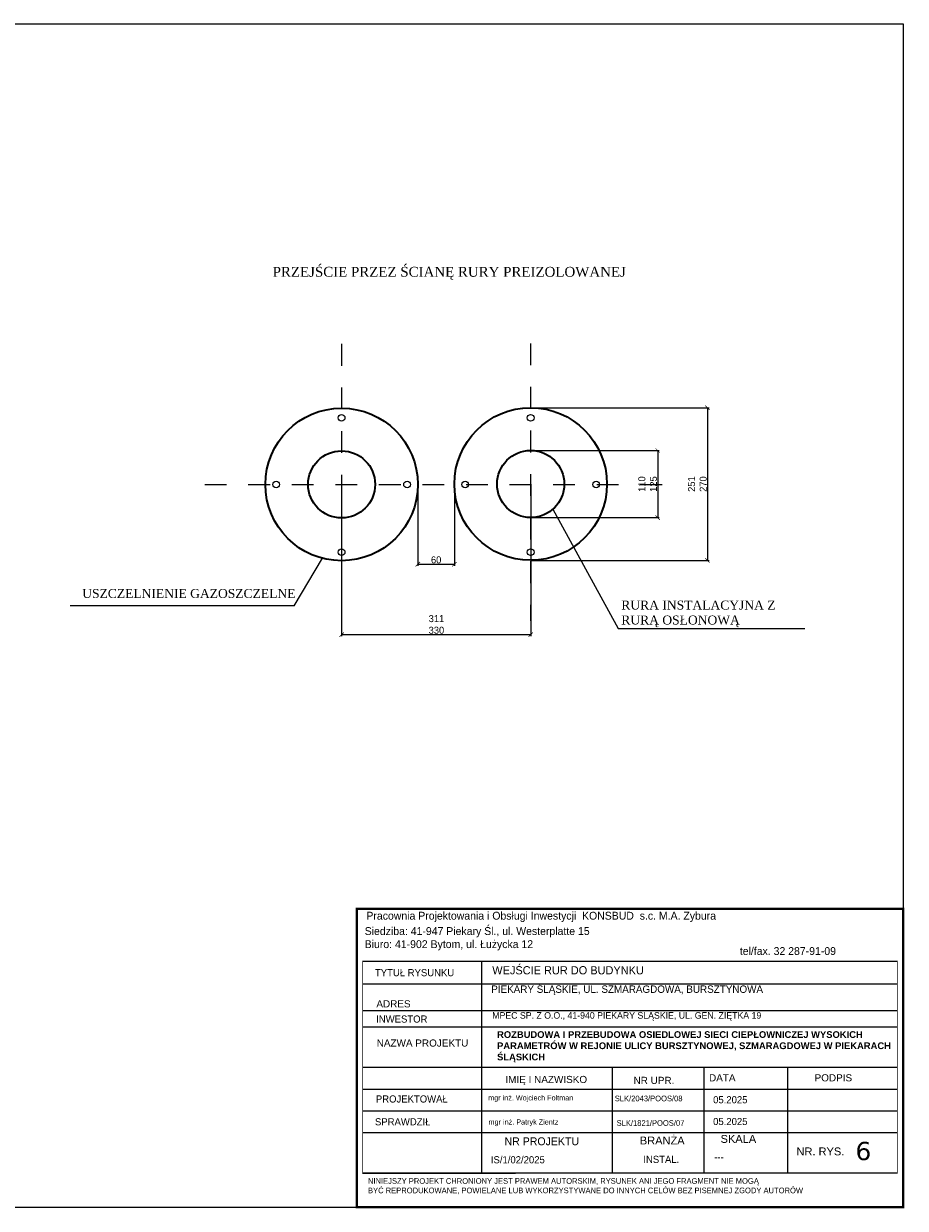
# Model space of a CAD drawing. Extents: x 6567519 to 6569315, y 5583523 to 5585607.
# Tile 45 of 67: x 6568954 to 6569055, y 5583939 to 5584075. Entities that reach past the tile are written whole.
import ezdxf

# ---------------------------------------------------------------- set-up
doc = ezdxf.new("R2010")
doc.units = 0
doc.header["$PDSIZE"] = 0.75
doc.linetypes.add('218-500', pattern=[1, 0.5, -0.5])
doc.linetypes.add('GAK', pattern=[3.5, 2, -0.7, 0.1, -0.7])
doc.layers.get('0').update_dxf_attribs({"linetype": 'CONTINUOUS', "lineweight": 13})
doc.layers.get('Defpoints').update_dxf_attribs({"linetype": 'CONTINUOUS'})
doc.layers.add('_D.OBRZEŻE', color=43, linetype='CONTINUOUS')
for name, color, linetype, lineweight in [('pomocnicza', 140, 'CONTINUOUS', 30), ('siec', 7, 'GAK', 70), ('tekst', 2, 'CONTINUOUS', 20)]:
    doc.layers.add(name, color=color, linetype=linetype, lineweight=lineweight)
doc.styles.add('Opisy018', font='verdana.ttf', dxfattribs={"height": 20})
doc.dimstyles.new('Kopii (2) z Standard', dxfattribs={"dimtxt": 0.8, "dimasz": 0.5, "dimexe": 0.18, "dimexo": 0.0625, "dimgap": 0.09, "dimtad": 1, "dimdec": 1, "dimrnd": 0.5, "dimzin": 0, "dimdsep": 46, "dimtxsty": 'Standard', "dimblk": 'ARCHTICK', "dimcen": 0.09, "dimadec": 0, "dimazin": 0, "dimtfac": 1, "dimtdec": 1, "dimtofl": 0, "dimtmove": 0, "dimatfit": 3, "dimfxl": 0, "dimtolj": 1, "dimtzin": 0, "dimarcsym": 0})

# ---------------------------------------------------------------- blocks, each defined once
blk = doc.blocks.new('_ArchTick')
at = {"color": 0, "linetype": 'ByBlock', "const_width": 0.15}
blk.add_lwpolyline([(-0.5, -0.5), (0.5, 0.5)], dxfattribs=at)
blk = doc.blocks.new('*D32')
at = {"layer": 'Defpoints', "color": 0, "linetype": 'ByBlock', "lineweight": 50}
for p in [(6568990.39, 5584022.4), (6569012.09, 5584022.4), (6569012.09, 5584005.17)]:
    blk.add_point(p, dxfattribs=at)
at = {"layer": 'siec', "color": 0, "linetype": 'ByBlock', "lineweight": -2}
for p, q in [((6568990.39, 5584022.34), (6568990.39, 5584004.99)), ((6569012.09, 5584022.34), (6569012.09, 5584004.99)), ((6568990.39, 5584005.17), (6569012.09, 5584005.17))]:
    blk.add_line(p, q, dxfattribs=at)
at = {"layer": 'siec', "color": 0, "linetype": 'ByBlock', "lineweight": -2, "xscale": 0.5, "yscale": 0.5, "zscale": 0.5, "rotation": 180}
blk.add_blockref('_ArchTick', (6568990.39, 5584005.17), dxfattribs=at)
at = {"layer": 'siec', "color": 0, "linetype": 'ByBlock', "lineweight": -2, "xscale": 0.5, "yscale": 0.5, "zscale": 0.5}
blk.add_blockref('_ArchTick', (6569012.09, 5584005.17), dxfattribs=at)
at = {"layer": 'siec', "color": 0, "linetype": 'ByBlock', "lineweight": 20, "insert": (6569001.27, 5584007), "char_height": 0.8, "attachment_point": 5}
blk.add_mtext('\\A1;\\P311\\P330', dxfattribs=at)
blk = doc.blocks.new('*D33')
at = {"layer": 'Defpoints', "color": 0, "linetype": 'ByBlock', "lineweight": 50}
for p in [(6568999.14, 5584022.4), (6569003.34, 5584022.4), (6569003.34, 5584013.25)]:
    blk.add_point(p, dxfattribs=at)
at = {"layer": 'siec', "color": 0, "linetype": 'ByBlock', "lineweight": -2}
for p, q in [((6568999.14, 5584022.34), (6568999.14, 5584013.07)), ((6569003.34, 5584022.34), (6569003.34, 5584013.07)), ((6568999.14, 5584013.25), (6569003.34, 5584013.25))]:
    blk.add_line(p, q, dxfattribs=at)
at = {"layer": 'siec', "color": 0, "linetype": 'ByBlock', "lineweight": -2, "xscale": 0.5, "yscale": 0.5, "zscale": 0.5, "rotation": 180}
blk.add_blockref('_ArchTick', (6568999.14, 5584013.25), dxfattribs=at)
at = {"layer": 'siec', "color": 0, "linetype": 'ByBlock', "lineweight": -2, "xscale": 0.5, "yscale": 0.5, "zscale": 0.5}
blk.add_blockref('_ArchTick', (6569003.34, 5584013.25), dxfattribs=at)
at = {"layer": 'siec', "color": 0, "linetype": 'ByBlock', "lineweight": 20, "insert": (6569001.24, 5584013.74), "char_height": 0.8, "attachment_point": 5}
blk.add_mtext('\\A1;60', dxfattribs=at)
blk = doc.blocks.new('*D34')
at = {"layer": 'Defpoints', "color": 0, "linetype": 'ByBlock', "lineweight": 50}
for p in [(6569012.09, 5584026.29), (6569012.09, 5584018.59), (6569026.67, 5584018.59)]:
    blk.add_point(p, dxfattribs=at)
at = {"layer": 'siec', "color": 0, "linetype": 'ByBlock', "lineweight": -2}
for p, q in [((6569012.15, 5584026.29), (6569026.85, 5584026.29)), ((6569026.67, 5584026.29), (6569026.67, 5584018.59)), ((6569012.15, 5584018.59), (6569026.85, 5584018.59))]:
    blk.add_line(p, q, dxfattribs=at)
at = {"layer": 'siec', "color": 0, "linetype": 'ByBlock', "lineweight": -2, "xscale": 0.5, "yscale": 0.5, "zscale": 0.5}
for p, rotation in [((6569026.67, 5584026.29), 90), ((6569026.67, 5584018.59), 270)]:
    blk.add_blockref('_ArchTick', p, dxfattribs=dict(at, rotation=rotation))
at = {"layer": 'siec', "color": 0, "linetype": 'ByBlock', "lineweight": 20, "insert": (6569024.85, 5584022.44), "char_height": 0.8, "attachment_point": 5, "rotation": 90}
blk.add_mtext('\\A1;\\P110\\P125', dxfattribs=at)
blk = doc.blocks.new('*D35')
at = {"layer": 'Defpoints', "color": 0, "linetype": 'ByBlock', "lineweight": 50}
for p in [(6569012.09, 5584031.19), (6569012.09, 5584013.69), (6569032.38, 5584013.69)]:
    blk.add_point(p, dxfattribs=at)
at = {"layer": 'siec', "color": 0, "linetype": 'ByBlock', "lineweight": -2}
for p, q in [((6569012.15, 5584031.19), (6569032.56, 5584031.19)), ((6569032.38, 5584031.19), (6569032.38, 5584013.69)), ((6569012.15, 5584013.69), (6569032.56, 5584013.69))]:
    blk.add_line(p, q, dxfattribs=at)
at = {"layer": 'siec', "color": 0, "linetype": 'ByBlock', "lineweight": -2, "xscale": 0.5, "yscale": 0.5, "zscale": 0.5}
for p, rotation in [((6569032.38, 5584031.19), 90), ((6569032.38, 5584013.69), 270)]:
    blk.add_blockref('_ArchTick', p, dxfattribs=dict(at, rotation=rotation))
at = {"layer": 'siec', "color": 0, "linetype": 'ByBlock', "lineweight": 20, "insert": (6569030.56, 5584022.44), "char_height": 0.8, "attachment_point": 5, "rotation": 90}
blk.add_mtext('\\A1;\\P251\\P270', dxfattribs=at)

msp = doc.modelspace()

# ---------------------------------------------------------------- linework, layer by layer
at = {"layer": '_D.OBRZEŻE', "color": 0}
for p, q in [((6568992.778, 5583967.725), (6569054.165, 5583967.725)), ((6569006.492, 5583943.414), (6569006.492, 5583967.725)), ((6568992.797, 5583965.125), (6569054.164, 5583965.125)), ((6568992.806, 5583962.057), (6569054.163, 5583962.057)), ((6568992.806, 5583960.168), (6569054.163, 5583960.168)), ((6568992.806, 5583955.541), (6569054.161, 5583955.541)), ((6569021.492, 5583943.414), (6569021.492, 5583955.541)), ((6569031.999, 5583943.414), (6569031.999, 5583955.541)), ((6569041.593, 5583943.414), (6569041.593, 5583955.541)), ((6568992.806, 5583953.041), (6569054.16, 5583953.041)), ((6568992.806, 5583950.541), (6569054.159, 5583950.541)), ((6568992.806, 5583948.041), (6569054.158, 5583948.041)), ((6568992.806, 5583943.414), (6569054.157, 5583943.414))]:
    msp.add_line(p, q, dxfattribs=at)
for points, const_width in [([(6568992.148, 5583973.725), (6569054.848, 5583973.725), (6569054.848, 5583939.488), (6568992.148, 5583939.488)], 0.259), ([(6569054.165, 5583967.738), (6568992.806, 5583967.738), (6568992.806, 5583943.339), (6569054.157, 5583943.378)], 0.0739)]:
    msp.add_lwpolyline(points, close=True, dxfattribs=dict(at, const_width=const_width))
at = {"layer": 'pomocnicza', "color": 0, "lineweight": 25}
for p, q in [((6568852.703, 5584075.254), (6569054.848, 5584075.254)), ((6569054.848, 5584075.254), (6569054.848, 5583939.488)), ((6568852.703, 5583939.488), (6569054.848, 5583939.488))]:
    msp.add_line(p, q, dxfattribs=at)
at = {"layer": 'pomocnicza', "color": 0, "lineweight": 25, "ltscale": 0.001}
msp.add_line((6569054.848, 5584074.488), (6569054.848, 5583939.488), dxfattribs=at)
at = {"layer": 'siec', "color": 0, "linetype": '218-500', "lineweight": 20, "ltscale": 5}
for p, q in [((6568990.387, 5584038.517), (6568990.387, 5584006.699)), ((6569012.087, 5584038.58), (6569012.087, 5584006.762)), ((6568974.671, 5584022.4), (6569028.806, 5584022.4))]:
    msp.add_line(p, q, dxfattribs=at)
at = {"layer": 'siec', "color": 0, "linetype": 'ByBlock', "lineweight": 20}
for p, q in [((6569014.647, 5584019.569), (6569022.115, 5584005.856)), ((6568984.946, 5584008.457), (6568988.178, 5584013.933)), ((6568984.946, 5584008.457), (6568959.232, 5584008.457)), ((6569022.115, 5584005.856), (6569043.571, 5584005.856))]:
    msp.add_line(p, q, dxfattribs=at)
at = {"layer": 'siec', "color": 0, "linetype": 'ByBlock', "lineweight": 35}
for centre, radius in [((6568990.387, 5584022.4), 8.75), ((6569012.087, 5584022.445), 8.75), ((6568990.387, 5584022.4), 3.85), ((6569012.087, 5584022.445), 3.85)]:
    msp.add_circle(centre, radius, dxfattribs=at)
at = {"layer": 'siec', "color": 0, "linetype": 'ByBlock', "lineweight": 20}
for centre in [(6568990.387, 5584030.048), (6569012.087, 5584030.048), (6568982.875, 5584022.4), (6568997.898, 5584022.4), (6569004.575, 5584022.4), (6569019.598, 5584022.4), (6568990.387, 5584014.626), (6569012.087, 5584014.626)]:
    msp.add_circle(centre, 0.384, dxfattribs=at)

# ---------------------------------------------------------------- texts
at = {"layer": '_D.OBRZEŻE', "color": 0, "attachment_point": 1}
for s, insert, char_height, width in [('Pracownia Projektowania i Obsługi Inwestycji  KONSBUD  s.c. M.A. Zybura{\\Q15;              }', (6568993.234, 5583973.374), 0.9, 281.08878), ('Siedziba: 41-947 Piekary Śl., ul. Westerplatte 15\\PBiuro: 41-902 Bytom, ul. Łużycka 12', (6568993.037, 5583971.611), 0.9, 48.07269), ('{\\H0.8612x; tel/fax. 32 287-91-09}\\P ', (6569035.759, 5583969.321), 1.045, 31.98503), ('TYTUŁ RYSUNKU', (6568994.215, 5583966.8), 0.81625, 23.69262), ('WEJŚCIE RUR DO BUDYNKU', (6569007.68, 5583967.135), 0.9405, 47.74268), ('PIEKARY ŚLĄSKIE, UL. SZMARAGDOWA, BURSZTYNOWA', (6569007.561, 5583964.922), 0.84645, 45.94637), ('{\\fArial|b0|i0|c238|p34;ADRES }', (6568994.378, 5583963.224), 0.81625, 23.69262), ('INWESTOR', (6568994.356, 5583961.479), 0.8162, 23.69262), ('MPEC SP. Z O.O., 41-940 PIEKARY ŚLĄSKIE, UL. GEN. ZIĘTKA 19', (6569007.678, 5583961.86), 0.75, 51.59646), ('{\\fArial|b0|i0|c238|p34;NAZWA PROJEKTU}', (6568994.414, 5583958.728), 0.81625, 23.69262), ('{\\fArial|b1|i0|c238|p34;\\H0.819x;ROZBUDOWA I PRZEBUDOWA OSIEDLOWEJ SIECI CIEPŁOWNICZEJ WYSOKICH PARAMETRÓW W REJONIE ULICY BURSZTYNOWEJ, SZMARAGDOWEJ W PIEKARACH ŚLĄSKICH\\fArial|b0|i0|c238|p34;\\H1.221x;  }', (6569008.231, 5583959.677), 0.942155, 47.58608), ('{\\fArial|b0|i0|c238|p34;\\Q0;IMIĘ I NAZWISKO}', (6569009.189, 5583954.549), 0.81625, 23.69262), ('{\\fArial|b0|i0|c238|p34;\\Q0;DATA}', (6569032.564, 5583954.737), 0.81625, 23.69262), ('{\\fArial|b0|i0|c238|p34;\\Q0;PODPIS}', (6569044.676, 5583954.737), 0.81625, 23.69262), ('{\\fArial|b0|i0|c238|p34;NR UPR.}', (6569023.895, 5583954.442), 0.81625, 23.69262), ('PROJEKTOWAŁ', (6568994.322, 5583952.31), 0.81625, 23.69262), ('mgr inż. Wojciech Foltman', (6569007.213, 5583952.334), 0.6, 23.69262), ('SLK/2043/POOS/08', (6569021.739, 5583952.284), 0.65, 22.50798), ('05.2025', (6569033.029, 5583952.223), 0.8162, 23.69262), ('SPRAWDZIŁ', (6568994.218, 5583949.692), 0.8162, 23.69262), ('mgr inż. Patryk Zientz', (6569007.257, 5583949.562), 0.6, 23.69262), ('SLK/1821/POOS/07', (6569021.953, 5583949.469), 0.65, 22.50798), ('05.2025', (6569033.029, 5583949.723), 0.8162, 23.69262), ('NR PROJEKTU', (6569009.086, 5583947.498), 0.90694, 23.69262), ('{\\fArial|b0|i0|c238|p34;\\Q0;BRANŻA}', (6569024.617, 5583947.586), 0.90694, 23.69262), ('{\\fArial|b0|i0|c238|p34;\\Q0;SKALA}', (6569033.887, 5583947.773), 0.90694, 23.69262), ('\\A1;    IS/1/02/2025', (6569006.307, 5583945.336), 0.81625, 23.69262), ('^IINSTAL.', (6569021.755, 5583945.38), 0.8162, 23.69262), ('^I ---', (6569029.59, 5583945.655), 0.8162, 23.69262), ('{\\fArial|b0|i0|c238|p34;\\Q0;NR. RYS.}', (6569042.6, 5583946.337), 0.90694, 23.69262), (' NINIEJSZY PROJEKT CHRONIONY JEST PRAWEM AUTORSKIM, RYSUNEK ANI JEGO FRAGMENT NIE MOGĄ\\P BYĆ REPRODUKOWANE, POWIELANE LUB WYKORZYSTYWANE DO INNYCH CELÓW BEZ PISEMNEJ ZGODY AUTORÓW', (6568993.175, 5583942.819), 0.65, 72.48965)]:
    msp.add_mtext(s, dxfattribs=dict(at, insert=insert, char_height=char_height, width=width))
at = {"layer": '_D.OBRZEŻE', "color": 0, "insert": (6569049.363, 5583946.978), "char_height": 2.09, "width": 3.42005, "attachment_point": 1, "style": 'Opisy018'}
msp.add_mtext('6', dxfattribs=at)
at = {"layer": 'tekst', "color": 0, "lineweight": 20, "insert": (6569002.741, 5584049.63), "char_height": 1.36216, "width": 55.55445, "attachment_point": 2}
msp.add_mtext('{\\fTimes New Roman|b0|i0|c238|p18;\\P\\H0.8325x;PRZEJŚCIE PRZEZ ŚCIANĘ RURY PREIZOLOWANEJ}', dxfattribs=at)
at = {"layer": 'tekst', "color": 0, "char_height": 1.029, "width": 34.72599, "attachment_point": 1}
for s, insert in [('{\\fTimes New Roman|b0|i0|c238|p18;USZCZELNIENIE GAZOSZCZELNE}', (6568960.617, 5584010.404)), ('{\\fTimes New Roman|b0|i0|c238|p18;RURA INSTALACYJNA Z \\PRURĄ OSŁONOWĄ}', (6569022.494, 5584009.074))]:
    msp.add_mtext(s, dxfattribs=dict(at, insert=insert))

# ---------------------------------------------------------------- dimensions: what is measured, and where the dimension line sits
at = {"layer": 'siec', "color": 0, "linetype": 'ByBlock', "lineweight": 20}
for base, p1, p2, angle, text, picture, middle in [((6569032.38, 5584013.695), (6569012.087, 5584031.195), (6569012.087, 5584013.695), 270, '\\P251\\P270', '*D35', (6569032.38, 5584022.445)), ((6569026.669, 5584018.595), (6569012.087, 5584026.295), (6569012.087, 5584018.595), 270, '\\P110\\P125', '*D34', (6569026.669, 5584022.445)), ((6569012.087, 5584005.172), (6568990.387, 5584022.4), (6569012.087, 5584022.4), 0, '\\P311\\P330', '*D32', (6569001.272, 5584005.172))]:
    dim = msp.add_linear_dim(base=base, p1=p1, p2=p2, angle=angle, text=text, dimstyle='Kopii (2) z Standard', override={"dimpost": 'm'}, dxfattribs=at)
    dim.commit()
    dim.dimension.update_dxf_attribs({"geometry": picture, "text_midpoint": middle, "dimtype": 161})
dim = msp.add_aligned_dim(p1=(6568999.137, 5584022.4), p2=(6569003.337, 5584022.4), distance=-9.155, text='60', dimstyle='Kopii (2) z Standard', override={"dimpost": 'm'}, dxfattribs=at)
dim.commit()
dim.dimension.update_dxf_attribs({"geometry": '*D33', "text_midpoint": (6569001.237, 5584013.735)})

doc.saveas('drawing.dxf')
